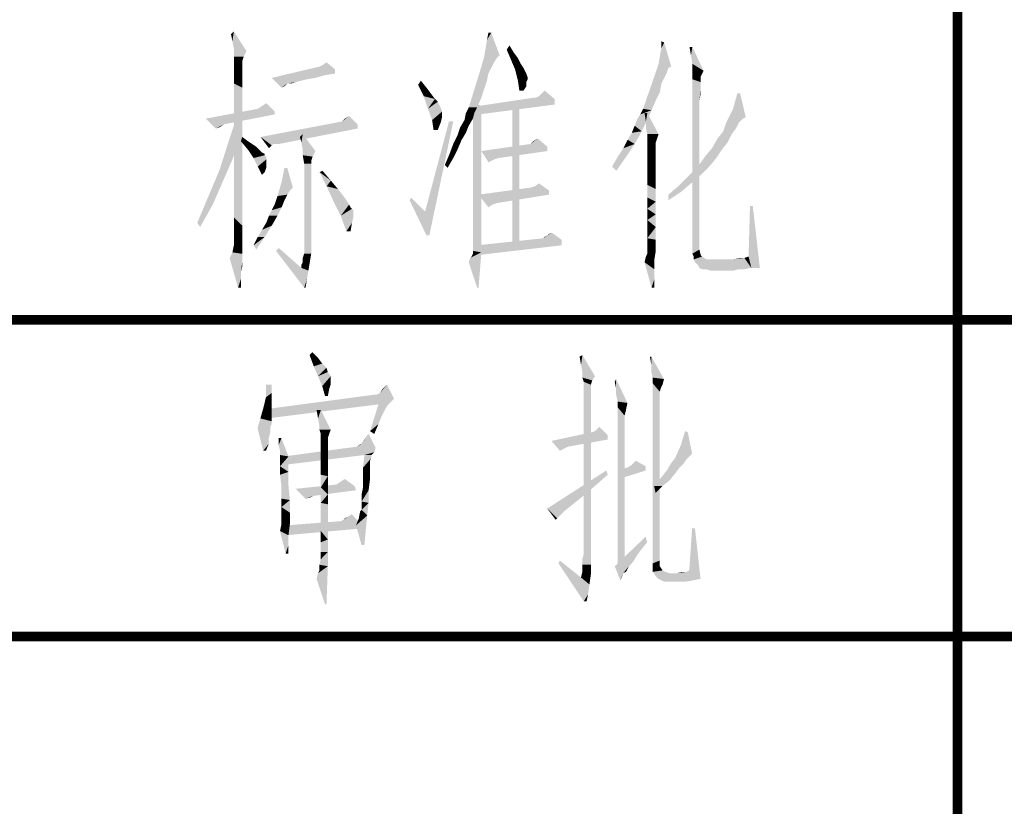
# Model space of a CAD drawing. Header units: millimetres. Extents: x 0 to 840, y 0 to 594.
# Tile 16 of 24: x 530 to 561, y 25 to 49. Entities that reach past the tile are written whole.
import ezdxf

# ---------------------------------------------------------------- set-up
doc = ezdxf.new("R2010")
doc.units = ezdxf.units.MM
doc.header["$LTSCALE"] = 46.2
doc.layers.get('0').update_dxf_attribs({"linetype": 'CONTINUOUS'})
doc.layers.add('C172主面板_DXF_FORMAT', color=7, linetype='CONTINUOUS')

msp = doc.modelspace()

# ---------------------------------------------------------------- linework, layer by layer
at = {"color": 1, "linetype": 'CONTINUOUS'}
for points in [[(537.086, 48.8), (537.041, 49.022), (537.13, 49.111)], [(537.13, 48.578), (537.086, 48.8), (537.13, 49.111)], [(537.13, 48.578), (537.13, 49.111), (537.53, 48.489)], [(545.086, 48.578), (545.13, 48.844), (545.264, 49.067)], [(545.086, 48.578), (545.264, 49.067), (545.53, 48.356)], [(545.264, 49.067), (545.13, 48.844), (545.175, 49.067)], [(537.53, 48.489), (537.13, 48.4), (537.13, 48.578)], [(545.53, 48.356), (545.041, 48.311), (545.086, 48.578)], [(545.753, 48.533), (545.841, 48.667), (545.975, 48.444)], [(550.553, 48.089), (550.597, 48.356), (550.73, 48.756)], [(550.553, 48.089), (550.73, 48.756), (550.953, 48)], [(550.597, 48.356), (550.641, 48.578), (550.73, 48.756)], [(550.73, 48.756), (550.641, 48.578), (550.641, 48.8)], [(551.619, 48.622), (551.575, 48.356), (551.53, 48.622)], [(551.619, 48.089), (551.575, 48.356), (551.619, 48.622)], [(551.619, 48.089), (551.619, 48.622), (551.975, 47.867)], [(537.13, 48.311), (537.13, 48.4), (537.53, 48.489)], [(537.13, 48.311), (537.53, 48.489), (537.441, 48.311)], [(537.441, 48.311), (537.13, 48.222), (537.13, 48.311)], [(537.13, 48.222), (537.441, 48.311), (537.397, 48.178)], [(545.441, 48.267), (544.953, 48), (545.041, 48.311)], [(545.441, 48.267), (545.353, 48.133), (544.953, 48)], [(545.041, 48.311), (545.53, 48.356), (545.441, 48.267)], [(545.975, 48.444), (545.886, 48.222), (545.753, 48.533)], [(545.975, 48.444), (546.108, 48.267), (545.886, 48.222)], [(545.886, 48.222), (546.108, 48.267), (546.197, 48.089)], [(537.397, 48.178), (537.13, 48.044), (537.13, 48.222)], [(537.397, 48.178), (537.397, 48.089), (537.13, 48.044)], [(537.13, 48.044), (537.397, 48.089), (537.397, 47.911)], [(537.397, 47.911), (537.13, 47.778), (537.13, 48.044)], [(540.33, 47.911), (538.33, 47.644), (539.841, 48)], [(540.33, 47.911), (539.841, 48), (539.93, 48.044)], [(539.93, 48.044), (540.064, 48.133), (540.33, 47.911)], [(545.264, 47.956), (544.597, 46.844), (544.953, 48)], [(545.264, 47.956), (545.175, 47.778), (544.597, 46.844)], [(544.953, 48), (545.353, 48.133), (545.264, 47.956)], [(546.197, 48.089), (546.019, 47.911), (545.886, 48.222)], [(546.197, 48.089), (546.286, 47.956), (546.019, 47.911)], [(546.019, 47.911), (546.286, 47.956), (546.375, 47.778)], [(550.953, 48), (550.464, 47.822), (550.553, 48.089)], [(550.953, 48), (550.864, 47.956), (550.464, 47.822)], [(550.464, 47.822), (550.864, 47.956), (550.819, 47.822)], [(551.975, 47.867), (551.619, 47.822), (551.619, 48.089)], [(537.13, 47.778), (537.397, 47.911), (537.397, 47.689)], [(537.397, 47.689), (537.13, 47.467), (537.13, 47.778)], [(537.13, 47.467), (537.397, 47.689), (537.397, 47.333)], [(540.33, 47.911), (540.33, 47.778), (538.33, 47.644)], [(540.33, 47.778), (540.019, 47.733), (538.33, 47.644)], [(538.33, 47.644), (540.019, 47.733), (539.708, 47.644)], [(538.33, 47.644), (539.708, 47.644), (539.441, 47.6)], [(538.33, 47.644), (539.441, 47.6), (538.819, 47.467)], [(538.819, 47.467), (538.641, 47.333), (538.33, 47.644)], [(545.175, 47.778), (545.13, 47.556), (544.597, 46.844)], [(546.375, 47.778), (546.108, 47.556), (546.019, 47.911)], [(546.375, 47.778), (546.419, 47.644), (546.108, 47.556)], [(546.419, 47.644), (546.419, 47.6), (546.108, 47.556)], [(550.819, 47.822), (550.73, 47.644), (550.064, 46.667)], [(550.819, 47.822), (550.064, 46.667), (550.464, 47.822)], [(550.73, 47.644), (550.641, 47.467), (550.064, 46.667)], [(551.619, 47.822), (551.975, 47.867), (551.886, 47.689)], [(551.886, 47.689), (551.619, 47.6), (551.619, 47.822)], [(551.619, 47.6), (551.886, 47.689), (551.886, 47.511)], [(537.397, 47.333), (537.13, 47.022), (537.13, 47.467)], [(537.13, 47.022), (537.397, 47.333), (537.397, 46.933)], [(538.819, 47.467), (538.775, 47.422), (538.641, 47.333)], [(538.775, 47.422), (538.73, 47.378), (538.641, 47.333)], [(539.441, 47.6), (539.264, 47.556), (538.819, 47.467)], [(539.264, 47.556), (539.086, 47.511), (538.819, 47.467)], [(538.864, 47.467), (538.819, 47.467), (539.086, 47.511)], [(538.908, 47.467), (538.864, 47.467), (539.086, 47.511)], [(538.908, 47.467), (539.086, 47.511), (538.953, 47.467)], [(542.953, 47.422), (543.041, 47.556), (543.219, 47.333)], [(543.219, 47.333), (543.13, 47.067), (542.953, 47.422)], [(543.219, 47.333), (543.353, 47.156), (543.13, 47.067)], [(545.13, 47.556), (545.041, 47.289), (544.597, 46.844)], [(546.108, 47.556), (546.419, 47.6), (546.375, 47.511)], [(546.375, 47.511), (546.153, 47.244), (546.108, 47.556)], [(546.375, 47.511), (546.375, 47.378), (546.153, 47.244)], [(546.153, 47.244), (546.375, 47.378), (546.286, 47.244)], [(550.641, 47.467), (550.597, 47.2), (550.064, 46.667)], [(551.619, 47.6), (551.886, 47.511), (551.841, 46.933)], [(551.841, 46.933), (551.619, 42.089), (551.619, 47.6)], [(551.886, 47.511), (551.886, 47.467), (551.841, 46.933)], [(551.886, 47.467), (551.886, 47.422), (551.841, 46.933)], [(551.886, 47.422), (551.886, 47.289), (551.841, 46.933)], [(537.397, 46.933), (537.13, 46.533), (537.13, 47.022)], [(543.13, 47.067), (543.353, 47.156), (543.486, 46.978)], [(543.486, 46.978), (543.264, 46.667), (543.13, 47.067)], [(544.553, 46.711), (544.597, 46.844), (544.953, 47.022)], [(544.553, 46.711), (544.953, 47.022), (544.819, 46.711)], [(545.041, 47.289), (544.953, 47.022), (544.597, 46.844)], [(546.686, 47.022), (547.264, 46.978), (544.864, 46.756)], [(546.686, 47.022), (544.864, 46.756), (546.641, 47.022)], [(547.264, 46.978), (546.686, 47.022), (546.775, 47.067)], [(547.264, 46.978), (546.775, 47.067), (546.864, 47.156)], [(546.864, 47.156), (546.953, 47.244), (547.264, 46.978)], [(550.597, 47.2), (550.464, 46.933), (550.064, 46.667)], [(551.886, 47.289), (551.886, 47.156), (551.841, 46.933)], [(553.13, 47.156), (552.908, 46.667), (553.041, 47.156)], [(552.908, 46.667), (553.13, 47.156), (553.308, 46.4)], [(537.13, 46.533), (537.397, 46.933), (537.397, 46.4)], [(538.419, 46.578), (537.886, 46.667), (538.019, 46.756)], [(538.019, 46.756), (538.153, 46.844), (538.419, 46.578)], [(543.486, 46.978), (543.575, 46.889), (543.264, 46.667)], [(543.575, 46.889), (543.664, 46.711), (543.264, 46.667)], [(543.264, 46.667), (543.664, 46.711), (543.708, 46.578)], [(544.819, 46.711), (544.464, 46.533), (544.553, 46.711)], [(544.464, 46.533), (544.819, 46.711), (544.73, 46.533)], [(544.953, 46.756), (544.686, 46.311), (544.686, 46.889)], [(544.686, 45.822), (544.686, 46.311), (544.953, 46.756)], [(544.686, 45.333), (544.686, 45.822), (544.953, 46.756)], [(544.686, 44.889), (544.686, 45.333), (544.953, 46.756)], [(544.686, 44.444), (544.686, 44.889), (544.953, 46.756)], [(544.686, 44.089), (544.686, 44.444), (544.953, 46.756)], [(544.686, 43.733), (544.686, 44.089), (544.953, 46.756)], [(544.686, 43.422), (544.686, 43.733), (544.953, 46.756)], [(544.686, 43.156), (544.686, 43.422), (544.953, 46.756)], [(544.686, 42.889), (544.686, 43.156), (544.953, 46.756)], [(544.686, 42.711), (544.686, 42.889), (544.953, 46.756)], [(544.686, 42.533), (544.686, 42.711), (544.953, 46.756)], [(544.686, 42.4), (544.686, 42.533), (544.953, 46.756)], [(544.686, 42.267), (544.686, 42.4), (544.953, 46.756)], [(544.686, 42.222), (544.686, 42.267), (544.953, 46.756)], [(544.686, 42.178), (544.686, 42.222), (544.953, 46.756)], [(544.686, 42.178), (544.953, 46.756), (544.953, 42.133)], [(547.264, 46.978), (547.264, 46.8), (544.864, 46.756)], [(544.864, 46.756), (547.264, 46.8), (544.864, 46.489)], [(546.153, 46.756), (545.93, 42.356), (545.93, 46.756)], [(545.93, 42.356), (546.153, 46.756), (546.153, 42.356)], [(550.064, 46.667), (550.464, 46.933), (550.33, 46.622)], [(551.841, 46.933), (551.841, 46.711), (551.619, 42.089)], [(551.841, 46.711), (551.841, 46.444), (551.619, 42.089)], [(538.419, 46.578), (536.241, 46.356), (537.886, 46.667)], [(538.419, 46.578), (538.419, 46.489), (536.241, 46.356)], [(536.241, 46.356), (538.419, 46.489), (536.819, 46.178)], [(537.308, 45.689), (536.953, 45.6), (537.219, 46.4)], [(537.397, 46.4), (537.13, 46), (537.13, 46.533)], [(537.13, 46), (537.397, 46.4), (537.397, 45.822)], [(540.553, 46.267), (540.641, 46.356), (540.775, 46.444)], [(540.553, 46.267), (540.775, 46.444), (541.041, 46.178)], [(543.708, 46.578), (543.397, 46.311), (543.264, 46.667)], [(543.708, 46.578), (543.708, 46.489), (543.397, 46.311)], [(543.708, 46.489), (543.708, 46.4), (543.397, 46.311)], [(543.397, 46.311), (543.708, 46.4), (543.664, 46.222)], [(544.73, 46.533), (544.686, 46.356), (544.419, 46.311)], [(544.73, 46.533), (544.419, 46.311), (544.464, 46.533)], [(549.886, 46.356), (549.975, 46.489), (550.33, 46.622)], [(549.886, 46.356), (550.33, 46.622), (550.197, 46.311)], [(550.33, 46.622), (549.975, 46.489), (550.064, 46.667)], [(550.197, 46.533), (550.153, 46.267), (550.108, 46.533)], [(550.153, 46.044), (550.153, 46.267), (550.197, 46.533)], [(550.197, 45.867), (550.153, 46.044), (550.197, 46.533)], [(550.197, 45.867), (550.197, 46.533), (550.553, 45.867)], [(551.841, 46.444), (551.841, 46.133), (551.619, 42.089)], [(553.308, 46.4), (552.686, 46.222), (552.908, 46.667)], [(553.308, 46.4), (553.219, 46.356), (552.686, 46.222)], [(536.819, 46.178), (536.553, 46.044), (536.241, 46.356)], [(536.819, 46.178), (536.686, 46.089), (536.553, 46.044)], [(541.041, 46.178), (537.975, 45.778), (540.553, 46.267)], [(541.041, 46.178), (541.041, 46.044), (537.975, 45.778)], [(544.064, 46.267), (543.175, 43.422), (543.93, 46.267)], [(543.219, 42.667), (543.175, 43.422), (544.064, 46.267)], [(543.219, 42.667), (544.064, 46.267), (543.308, 42.667)], [(543.664, 46.222), (543.441, 46), (543.397, 46.311)], [(543.441, 46), (543.664, 46.222), (543.575, 46)], [(544.464, 45.911), (544.197, 45.822), (544.286, 46.089)], [(544.553, 46.133), (544.286, 46.089), (544.419, 46.311)], [(544.286, 46.089), (544.553, 46.133), (544.464, 45.911)], [(544.419, 46.311), (544.686, 46.356), (544.553, 46.133)], [(550.019, 45.956), (549.708, 45.911), (549.797, 46.133)], [(550.197, 46.311), (549.797, 46.133), (549.886, 46.356)], [(549.797, 46.133), (550.197, 46.311), (550.019, 45.956)], [(551.841, 46.133), (551.841, 45.778), (551.619, 42.089)], [(553.086, 46.222), (552.997, 46.044), (552.597, 45.956)], [(553.086, 46.222), (552.597, 45.956), (552.686, 46.222)], [(552.686, 46.222), (553.219, 46.356), (553.086, 46.222)], [(537.397, 45.822), (537.13, 45.333), (537.13, 46)], [(537.13, 45.333), (537.397, 45.822), (537.397, 45.156)], [(537.353, 45.644), (537.397, 45.778), (537.575, 45.644)], [(538.375, 45.556), (537.975, 45.778), (541.041, 46.044)], [(537.975, 45.778), (538.375, 45.556), (538.33, 45.511)], [(538.33, 45.511), (538.241, 45.422), (537.975, 45.778)], [(538.464, 45.556), (538.375, 45.556), (541.041, 46.044)], [(538.464, 45.556), (541.041, 46.044), (538.553, 45.556)], [(539.264, 45.6), (539.219, 45.778), (539.308, 45.867)], [(539.308, 45.378), (539.264, 45.6), (539.308, 45.867)], [(539.308, 45.378), (539.308, 45.867), (539.708, 45.333)], [(544.33, 45.689), (544.064, 45.556), (544.197, 45.822)], [(544.197, 45.822), (544.464, 45.911), (544.33, 45.689)], [(549.575, 45.689), (549.708, 45.911), (550.019, 45.956)], [(549.575, 45.689), (550.019, 45.956), (549.797, 45.556)], [(550.553, 45.867), (550.197, 45.778), (550.197, 45.867)], [(550.197, 45.778), (550.553, 45.867), (550.508, 45.733)], [(550.508, 45.733), (550.197, 45.689), (550.197, 45.778)], [(551.841, 45.778), (551.841, 45.378), (551.619, 42.089)], [(552.864, 45.867), (552.419, 45.733), (552.597, 45.956)], [(552.419, 45.733), (552.864, 45.867), (552.73, 45.6)], [(552.597, 45.956), (552.997, 46.044), (552.864, 45.867)], [(537.086, 45.067), (536.686, 44.756), (536.953, 45.6)], [(536.953, 45.6), (537.308, 45.689), (537.086, 45.067)], [(537.575, 45.644), (537.575, 45.378), (537.353, 45.644)], [(537.575, 45.644), (537.708, 45.556), (537.575, 45.378)], [(537.708, 45.556), (537.841, 45.467), (537.575, 45.378)], [(537.575, 45.378), (537.841, 45.467), (537.93, 45.378)], [(544.197, 45.378), (543.93, 45.2), (544.064, 45.556)], [(544.064, 45.556), (544.33, 45.689), (544.197, 45.378)], [(547.041, 45.467), (544.953, 45.333), (546.508, 45.556)], [(544.953, 45.333), (547.041, 45.467), (547.041, 45.333)], [(546.508, 45.556), (546.597, 45.644), (546.73, 45.733)], [(546.508, 45.556), (546.73, 45.733), (547.041, 45.467)], [(549.264, 45.156), (549.441, 45.422), (549.797, 45.556)], [(549.264, 45.156), (549.797, 45.556), (549.53, 45.156)], [(549.797, 45.556), (549.441, 45.422), (549.575, 45.689)], [(550.197, 45.689), (550.508, 45.733), (550.464, 45.6)], [(550.464, 45.6), (550.197, 45.556), (550.197, 45.689)], [(550.197, 45.556), (550.464, 45.6), (550.464, 45.556)], [(550.464, 45.556), (550.197, 45.422), (550.197, 45.556)], [(550.197, 45.422), (550.464, 45.556), (550.464, 45.422)], [(552.73, 45.6), (552.241, 45.422), (552.419, 45.733)], [(552.241, 45.422), (552.73, 45.6), (552.553, 45.378)], [(537.397, 45.156), (537.13, 44.711), (537.13, 45.333)], [(537.13, 44.711), (537.397, 45.156), (537.397, 44.489)], [(537.93, 45.378), (537.753, 45.111), (537.575, 45.378)], [(537.93, 45.378), (538.019, 45.289), (537.753, 45.111)], [(538.019, 45.289), (538.108, 45.244), (537.753, 45.111)], [(538.108, 45.244), (538.108, 45.2), (537.753, 45.111)], [(538.108, 45.2), (538.153, 45.156), (537.753, 45.111)], [(537.753, 45.111), (538.153, 45.156), (538.153, 45.067)], [(539.708, 45.333), (539.308, 45.2), (539.308, 45.378)], [(539.308, 45.2), (539.708, 45.333), (539.619, 45.156)], [(539.619, 45.156), (539.353, 44.933), (539.308, 45.2)], [(539.619, 45.156), (539.575, 45.022), (539.353, 44.933)], [(544.064, 45.111), (543.797, 44.889), (543.93, 45.2)], [(543.93, 45.2), (544.197, 45.378), (544.064, 45.111)], [(544.953, 45.333), (547.041, 45.333), (545.486, 45.111)], [(544.953, 45.333), (545.486, 45.111), (545.353, 45.067)], [(545.353, 45.067), (545.175, 44.978), (544.953, 45.333)], [(549.53, 45.156), (549.086, 44.844), (549.264, 45.156)], [(549.086, 44.844), (549.53, 45.156), (549.219, 44.711)], [(550.464, 45.422), (550.464, 45.289), (550.197, 45.2)], [(550.464, 45.422), (550.197, 45.2), (550.197, 45.422)], [(550.197, 45.2), (550.464, 45.289), (550.464, 45.067)], [(550.464, 45.067), (550.197, 44.933), (550.197, 45.2)], [(551.841, 45.378), (551.841, 44.933), (551.619, 42.089)], [(552.375, 45.111), (551.797, 44.844), (552.019, 45.156)], [(552.553, 45.378), (552.019, 45.156), (552.241, 45.422)], [(552.019, 45.156), (552.553, 45.378), (552.375, 45.111)], [(536.686, 44.756), (537.086, 45.067), (536.775, 44.356)], [(538.153, 45.067), (537.886, 44.844), (537.753, 45.111)], [(538.153, 45.067), (538.153, 44.978), (537.886, 44.844)], [(537.886, 44.844), (538.153, 44.978), (538.153, 44.8)], [(538.153, 44.8), (538.019, 44.578), (537.886, 44.844)], [(539.353, 44.933), (539.575, 45.022), (539.575, 44.933)], [(539.575, 44.933), (539.575, 44.756), (539.353, 42.089)], [(539.575, 44.933), (539.353, 42.089), (539.353, 44.933)], [(543.797, 44.889), (544.064, 45.111), (543.886, 44.8)], [(550.197, 44.933), (550.464, 45.067), (550.464, 44.8)], [(550.464, 44.8), (550.197, 44.622), (550.197, 44.933)], [(552.153, 44.844), (551.886, 44.578), (551.486, 44.533)], [(552.153, 44.844), (551.486, 44.533), (551.797, 44.844)], [(551.841, 44.933), (551.841, 44.489), (551.619, 42.089)], [(551.797, 44.844), (552.375, 45.111), (552.153, 44.844)], [(536.775, 44.356), (536.33, 43.911), (536.686, 44.756)], [(537.397, 44.489), (537.13, 44.133), (537.13, 44.711)], [(538.153, 44.8), (538.108, 44.667), (538.019, 44.578)], [(538.819, 44.8), (538.641, 44.356), (538.73, 44.8)], [(538.641, 44.356), (538.819, 44.8), (538.997, 44.178)], [(539.575, 44.756), (539.575, 44.533), (539.353, 42.089)], [(539.575, 44.533), (539.575, 44.222), (539.353, 42.089)], [(539.841, 44.667), (539.93, 44.711), (540.197, 44.4)], [(540.197, 44.4), (540.064, 44.222), (539.841, 44.667)], [(550.197, 44.622), (550.464, 44.8), (550.464, 44.489)], [(550.464, 44.489), (550.197, 44.267), (550.197, 44.622)], [(551.575, 44.311), (551.175, 44.222), (551.486, 44.533)], [(551.486, 44.533), (551.886, 44.578), (551.575, 44.311)], [(536.33, 43.911), (536.775, 44.356), (536.464, 43.644)], [(537.13, 44.133), (537.397, 44.489), (537.397, 43.911)], [(538.997, 44.178), (538.508, 43.911), (538.641, 44.356)], [(539.575, 44.222), (539.575, 43.822), (539.353, 42.089)], [(540.064, 44.222), (540.197, 44.4), (540.419, 44.133)], [(540.419, 44.133), (540.286, 43.733), (540.064, 44.222)], [(547.086, 44.089), (546.508, 44.178), (546.641, 44.222)], [(546.641, 44.222), (546.775, 44.311), (547.086, 44.089)], [(550.197, 44.267), (550.464, 44.489), (550.464, 44.133)], [(550.464, 44.133), (550.197, 43.867), (550.197, 44.267)], [(551.264, 44.044), (550.864, 43.956), (551.175, 44.222)], [(551.175, 44.222), (551.575, 44.311), (551.264, 44.044)], [(551.841, 44.489), (551.841, 43.956), (551.619, 42.089)], [(536.464, 43.644), (535.975, 43.067), (536.33, 43.911)], [(537.397, 43.911), (537.13, 43.644), (537.13, 44.133)], [(537.13, 43.644), (537.397, 43.911), (537.397, 43.378)], [(538.464, 43.778), (538.508, 43.911), (538.819, 43.956)], [(538.464, 43.778), (538.819, 43.956), (538.73, 43.778)], [(538.997, 44.178), (538.908, 44.089), (538.508, 43.911)], [(538.908, 44.089), (538.819, 43.956), (538.508, 43.911)], [(540.419, 44.133), (540.597, 43.911), (540.286, 43.733)], [(540.597, 43.911), (540.686, 43.778), (540.286, 43.733)], [(547.086, 44.089), (544.864, 43.956), (546.508, 44.178)], [(544.864, 43.956), (547.086, 44.089), (547.086, 43.956)], [(544.864, 43.956), (547.086, 43.956), (545.441, 43.689)], [(544.864, 43.956), (545.441, 43.689), (545.308, 43.644)], [(545.308, 43.644), (545.175, 43.556), (544.864, 43.956)], [(550.197, 43.867), (550.464, 44.133), (550.464, 43.733)], [(550.864, 43.956), (551.264, 44.044), (550.864, 43.778)], [(551.841, 43.956), (551.841, 43.422), (551.619, 42.089)], [(535.975, 43.067), (536.464, 43.644), (536.064, 42.933)], [(537.397, 43.378), (537.13, 43.244), (537.13, 43.644)], [(538.641, 43.556), (538.33, 43.467), (538.419, 43.644)], [(538.73, 43.778), (538.419, 43.644), (538.464, 43.778)], [(538.419, 43.644), (538.73, 43.778), (538.641, 43.556)], [(539.575, 43.822), (539.575, 43.333), (539.353, 42.089)], [(540.286, 43.733), (540.686, 43.778), (540.775, 43.644)], [(540.775, 43.644), (540.508, 43.289), (540.286, 43.733)], [(540.775, 43.644), (540.819, 43.556), (540.508, 43.289)], [(542.686, 43.778), (542.73, 43.867), (543.175, 43.422)], [(543.175, 43.422), (543.219, 42.667), (542.686, 43.778)], [(550.464, 43.733), (550.197, 43.511), (550.197, 43.867)], [(550.197, 43.511), (550.464, 43.733), (550.464, 43.333)], [(553.53, 43.6), (553.397, 42), (553.441, 43.6)], [(553.486, 41.644), (553.397, 42), (553.53, 43.6)], [(553.486, 41.644), (553.53, 43.6), (553.753, 41.644)], [(537.13, 43.244), (537.397, 43.378), (537.397, 42.978)], [(538.508, 43.289), (538.153, 43.067), (538.241, 43.289)], [(538.153, 43.067), (538.508, 43.289), (538.33, 42.978)], [(538.241, 43.289), (538.33, 43.467), (538.641, 43.556)], [(538.241, 43.289), (538.641, 43.556), (538.508, 43.289)], [(539.575, 43.333), (539.575, 42.756), (539.353, 42.089)], [(540.819, 43.556), (540.864, 43.511), (540.508, 43.289)], [(540.864, 43.511), (540.908, 43.467), (540.508, 43.289)], [(540.908, 43.467), (540.908, 43.378), (540.508, 43.289)], [(540.508, 43.289), (540.908, 43.378), (540.908, 43.244)], [(540.908, 43.244), (540.686, 42.8), (540.508, 43.289)], [(550.464, 43.333), (550.197, 43.156), (550.197, 43.511)], [(550.197, 43.156), (550.464, 43.333), (550.464, 42.933)], [(551.841, 43.422), (551.841, 42.844), (551.619, 42.089)], [(537.397, 42.978), (537.13, 42.889), (537.13, 43.244)], [(537.13, 42.889), (537.397, 42.978), (537.397, 42.667)], [(537.886, 42.622), (538.019, 42.844), (538.33, 42.978)], [(537.886, 42.622), (538.33, 42.978), (538.108, 42.622)], [(538.33, 42.978), (538.019, 42.844), (538.153, 43.067)], [(540.908, 43.244), (540.864, 43.067), (540.686, 42.8)], [(540.686, 42.8), (540.864, 43.067), (540.819, 42.8)], [(550.464, 42.933), (550.197, 42.844), (550.197, 43.156)], [(537.397, 42.667), (537.13, 42.622), (537.13, 42.889)], [(537.13, 42.489), (537.13, 42.622), (537.397, 42.667)], [(537.13, 42.489), (537.397, 42.667), (537.397, 42.4)], [(539.353, 42.089), (539.575, 42.756), (539.575, 42.089)], [(546.908, 42.578), (547.041, 42.667), (547.175, 42.756)], [(546.908, 42.578), (547.175, 42.756), (547.486, 42.533)], [(546.908, 42.578), (546.953, 42.622), (547.041, 42.667)], [(547.041, 42.667), (547.086, 42.711), (547.175, 42.756)], [(550.197, 42.578), (550.197, 42.844), (550.464, 42.933)], [(550.197, 42.578), (550.464, 42.933), (550.464, 42.533)], [(551.841, 42.844), (551.841, 42.222), (551.619, 42.089)], [(537.397, 42.222), (537.086, 42.133), (537.13, 42.356)], [(537.397, 42.4), (537.13, 42.356), (537.13, 42.489)], [(537.13, 42.356), (537.397, 42.4), (537.397, 42.222)], [(538.108, 42.622), (537.753, 42.356), (537.886, 42.622)], [(537.753, 42.356), (538.108, 42.622), (537.841, 42.222)], [(547.486, 42.533), (544.819, 42.356), (546.908, 42.578)], [(544.819, 42.356), (547.486, 42.533), (547.486, 42.356)], [(547.486, 42.356), (544.819, 42.044), (544.819, 42.356)], [(550.464, 42.533), (550.197, 42.4), (550.197, 42.578)], [(550.197, 42.222), (550.197, 42.4), (550.464, 42.533)], [(550.197, 42.222), (550.464, 42.533), (550.464, 42.178)], [(537.397, 42.089), (536.997, 41.956), (537.086, 42.133)], [(537.397, 42.089), (537.397, 42.044), (536.997, 41.956)], [(536.997, 41.956), (537.397, 42.044), (537.397, 41.956)], [(537.397, 42.222), (537.397, 42.178), (537.086, 42.133)], [(537.086, 42.133), (537.397, 42.178), (537.397, 42.089)], [(538.464, 42.178), (538.553, 42.267), (539.264, 41.644)], [(539.264, 41.644), (539.353, 41.022), (538.464, 42.178)], [(539.575, 42.089), (539.308, 41.956), (539.353, 42.089)], [(539.308, 41.822), (539.308, 41.956), (539.575, 42.089)], [(539.308, 41.822), (539.575, 42.089), (539.53, 41.822)], [(544.553, 41.822), (544.597, 41.956), (544.953, 42.133)], [(544.819, 41.022), (544.553, 41.822), (544.953, 42.133)], [(544.597, 41.956), (544.641, 42), (544.953, 42.133)], [(544.641, 42), (544.686, 42.089), (544.953, 42.133)], [(544.953, 42.133), (544.686, 42.089), (544.686, 42.178)], [(544.819, 41.022), (544.953, 42.133), (544.864, 41.022)], [(550.153, 42), (550.197, 42.089), (550.464, 42.178)], [(550.153, 42), (550.464, 42.178), (550.419, 41.911)], [(550.464, 42.178), (550.197, 42.133), (550.197, 42.222)], [(550.197, 42.089), (550.197, 42.133), (550.464, 42.178)], [(551.619, 42.089), (551.841, 42.222), (551.886, 42.044)], [(551.886, 42.044), (551.664, 42), (551.619, 42.089)], [(551.664, 42), (551.886, 42.044), (551.93, 42)], [(537.397, 41.956), (537.264, 41.022), (536.997, 41.956)], [(537.397, 41.956), (537.397, 41.822), (537.264, 41.022)], [(537.397, 41.822), (537.353, 41.511), (537.264, 41.022)], [(537.397, 41.822), (537.397, 41.689), (537.353, 41.511)], [(539.53, 41.822), (539.264, 41.733), (539.308, 41.822)], [(539.264, 41.644), (539.264, 41.733), (539.53, 41.822)], [(539.264, 41.644), (539.53, 41.822), (539.486, 41.556)], [(550.419, 41.911), (550.108, 41.822), (550.153, 42)], [(550.108, 41.822), (550.419, 41.911), (550.419, 41.6)], [(550.419, 41.6), (550.33, 41.022), (550.108, 41.822)], [(551.93, 42), (551.664, 41.911), (551.664, 42)], [(551.664, 41.911), (551.93, 42), (552.064, 41.911)], [(552.064, 41.911), (551.708, 41.822), (551.664, 41.911)], [(552.686, 41.911), (552.908, 41.911), (551.708, 41.822)], [(552.197, 41.911), (552.686, 41.911), (551.708, 41.822)], [(552.064, 41.911), (552.197, 41.911), (551.708, 41.822)], [(551.797, 41.733), (551.708, 41.822), (552.908, 41.911)], [(551.797, 41.733), (552.908, 41.911), (553.264, 41.956)], [(551.841, 41.644), (551.797, 41.733), (553.264, 41.956)], [(553.486, 41.644), (551.841, 41.644), (553.264, 41.956)], [(553.264, 41.956), (552.908, 41.911), (553.13, 41.956)], [(553.486, 41.644), (553.264, 41.956), (553.397, 42)], [(537.353, 41.511), (537.353, 41.289), (537.264, 41.022)], [(539.264, 41.644), (539.486, 41.556), (539.353, 41.022)], [(539.486, 41.556), (539.441, 41.289), (539.353, 41.022)], [(550.419, 41.6), (550.419, 41.289), (550.33, 41.022)], [(553.486, 41.644), (551.93, 41.6), (551.841, 41.644)], [(552.064, 41.6), (551.93, 41.6), (553.486, 41.644)], [(553.086, 41.6), (552.064, 41.6), (553.486, 41.644)], [(553.086, 41.6), (552.197, 41.556), (552.064, 41.6)], [(552.197, 41.556), (553.086, 41.6), (552.908, 41.556)], [(553.086, 41.6), (553.486, 41.644), (553.264, 41.6)], [(537.264, 41.022), (537.353, 41.289), (537.353, 41.022)], [(539.353, 41.022), (539.441, 41.289), (539.397, 41.022)], [(550.33, 41.022), (550.419, 41.289), (550.419, 41.022)], [(539.523, 38.889), (539.612, 38.978), (539.79, 38.8)], [(539.79, 38.8), (539.657, 38.533), (539.523, 38.889)], [(539.79, 38.8), (539.923, 38.622), (539.657, 38.533)], [(539.657, 38.533), (539.923, 38.622), (540.057, 38.489)], [(548.101, 38.578), (548.057, 38.844), (548.145, 38.889)], [(548.145, 38.356), (548.101, 38.578), (548.145, 38.889)], [(548.145, 38.356), (548.145, 38.889), (548.545, 38.222)], [(550.323, 38.844), (550.323, 38.578), (550.279, 38.844)], [(550.368, 38.178), (550.323, 38.578), (550.323, 38.844)], [(550.368, 38.178), (550.323, 38.844), (550.723, 38.133)], [(540.057, 38.489), (539.79, 38.222), (539.657, 38.533)], [(540.057, 38.489), (540.101, 38.356), (539.79, 38.222)], [(539.79, 38.222), (540.101, 38.356), (540.19, 38.222)], [(548.545, 38.222), (548.145, 38.178), (548.145, 38.356)], [(550.368, 38.178), (550.323, 38.356), (550.323, 38.578)], [(540.19, 38.222), (539.923, 37.911), (539.79, 38.222)], [(540.19, 38.222), (540.19, 38.133), (539.923, 37.911)], [(540.19, 38.133), (540.19, 38.089), (539.923, 37.911)], [(540.19, 38.089), (540.19, 37.956), (539.923, 37.911)], [(548.145, 38.178), (548.545, 38.222), (548.457, 38.089)], [(548.457, 38.089), (548.19, 38.044), (548.145, 38.178)], [(548.19, 38.044), (548.457, 38.089), (548.412, 37.956)], [(548.412, 37.956), (548.19, 32.622), (548.19, 38.044)], [(549.212, 37.822), (549.168, 38.044), (549.212, 38.133)], [(549.257, 37.422), (549.212, 37.822), (549.212, 38.133)], [(549.257, 37.422), (549.212, 38.133), (549.568, 37.378)], [(550.723, 38.133), (550.368, 38), (550.368, 38.178)], [(550.368, 38), (550.723, 38.133), (550.679, 37.956)], [(550.368, 38), (550.679, 37.956), (550.634, 37.867)], [(550.368, 38), (550.634, 37.867), (550.59, 37.733)], [(550.59, 37.733), (550.368, 32.311), (550.368, 38)], [(538.323, 37.956), (538.323, 37.689), (538.145, 37.556)], [(538.323, 37.956), (538.145, 37.556), (538.145, 37.956)], [(538.145, 37.556), (538.323, 37.689), (538.323, 37.467)], [(539.923, 37.911), (540.19, 37.956), (540.145, 37.822)], [(540.145, 37.822), (540.012, 37.6), (539.923, 37.911)], [(540.012, 37.6), (540.145, 37.822), (540.101, 37.6)], [(542.19, 37.511), (541.657, 37.644), (541.745, 37.689)], [(541.745, 37.689), (541.834, 37.822), (541.968, 37.956)], [(541.745, 37.689), (541.968, 37.956), (542.19, 37.511)], [(548.412, 37.956), (548.412, 37.867), (548.19, 32.622)], [(548.412, 37.867), (548.412, 37.822), (548.19, 32.622)], [(548.412, 37.822), (548.412, 37.778), (548.19, 32.622)], [(548.412, 37.778), (548.412, 37.689), (548.19, 32.622)], [(548.412, 37.689), (548.412, 37.556), (548.19, 32.622)], [(549.257, 37.422), (549.212, 37.644), (549.212, 37.822)], [(550.59, 37.733), (550.59, 37.644), (550.368, 32.311)], [(538.323, 37.467), (538.057, 37.2), (538.145, 37.556)], [(538.323, 37.467), (538.323, 37.289), (538.057, 37.2)], [(541.657, 37.644), (542.19, 37.511), (538.279, 37.2)], [(541.657, 37.644), (538.279, 37.2), (541.612, 37.644)], [(542.19, 37.511), (541.701, 37.333), (538.279, 37.2)], [(541.701, 37.333), (542.19, 37.511), (542.012, 37.333)], [(548.412, 37.556), (548.412, 37.422), (548.19, 32.622)], [(548.412, 37.422), (548.412, 37.2), (548.19, 32.622)], [(549.568, 37.378), (549.257, 37.244), (549.257, 37.422)], [(549.257, 37.244), (549.568, 37.378), (549.523, 37.156)], [(550.59, 37.644), (550.59, 37.6), (550.368, 32.311)], [(550.59, 37.6), (550.59, 37.556), (550.368, 32.311)], [(550.59, 37.556), (550.59, 37.422), (550.368, 32.311)], [(550.59, 37.422), (550.59, 37.289), (550.368, 32.311)], [(538.323, 37.111), (537.968, 36.889), (538.057, 37.2)], [(538.323, 37.111), (538.323, 36.933), (537.968, 36.889)], [(538.057, 37.2), (538.323, 37.289), (538.323, 37.111)], [(538.279, 37.2), (541.701, 37.333), (538.19, 36.889)], [(539.879, 37.156), (539.79, 36.889), (539.745, 37.156)], [(539.834, 36.667), (539.79, 36.889), (539.879, 37.156)], [(539.834, 36.533), (539.834, 36.667), (539.879, 37.156)], [(539.834, 36.533), (539.879, 37.156), (540.19, 36.533)], [(542.012, 37.333), (541.923, 37.2), (541.434, 36.489)], [(542.012, 37.333), (541.434, 36.489), (541.701, 37.333)], [(541.923, 37.2), (541.879, 37.111), (541.434, 36.489)], [(541.879, 37.111), (541.79, 36.933), (541.434, 36.489)], [(548.412, 37.2), (548.412, 36.978), (548.19, 32.622)], [(549.257, 37.244), (549.523, 37.156), (549.479, 36.978)], [(549.479, 36.978), (549.257, 32.089), (549.257, 37.244)], [(550.59, 37.289), (550.59, 37.067), (550.368, 32.311)], [(550.59, 37.067), (550.59, 36.844), (550.368, 32.311)], [(538.323, 36.8), (537.879, 36.578), (537.968, 36.889)], [(538.323, 36.8), (538.323, 36.711), (537.879, 36.578)], [(537.968, 36.889), (538.323, 36.933), (538.323, 36.8)], [(541.79, 36.933), (541.701, 36.711), (541.434, 36.489)], [(548.412, 36.978), (548.412, 36.711), (548.19, 32.622)], [(549.479, 36.978), (549.479, 36.933), (549.257, 32.089)], [(549.479, 36.933), (549.479, 36.889), (549.257, 32.089)], [(549.479, 36.889), (549.479, 36.756), (549.257, 32.089)], [(549.479, 36.756), (549.479, 36.622), (549.257, 32.089)], [(550.59, 36.844), (550.59, 36.578), (550.368, 32.311)], [(538.323, 36.711), (538.279, 36.622), (537.879, 36.578)], [(537.879, 36.578), (538.279, 36.622), (538.279, 36.444)], [(538.279, 36.444), (538.057, 35.867), (537.879, 36.578)], [(538.279, 36.444), (538.234, 36.267), (538.057, 35.867)], [(540.19, 36.533), (539.879, 36.4), (539.834, 36.533)], [(539.879, 36.4), (540.19, 36.533), (540.145, 36.4)], [(541.434, 36.489), (541.701, 36.711), (541.568, 36.4)], [(548.945, 36.356), (547.168, 36.178), (548.412, 36.444)], [(548.412, 36.711), (548.412, 36.356), (548.19, 32.622)], [(548.945, 36.356), (548.412, 36.444), (548.545, 36.489)], [(548.545, 36.489), (548.679, 36.622), (548.945, 36.356)], [(549.479, 36.622), (549.479, 36.444), (549.257, 32.089)], [(549.479, 36.444), (549.479, 36.222), (549.257, 32.089)], [(550.59, 36.578), (550.59, 36.267), (550.368, 32.311)], [(551.479, 36.444), (551.257, 36.044), (551.39, 36.489)], [(551.257, 36.044), (551.479, 36.444), (551.612, 35.778)], [(538.234, 36.267), (538.234, 36.089), (538.057, 35.867)], [(538.634, 36.267), (538.545, 36.044), (538.545, 36.267)], [(538.59, 35.867), (538.545, 36.044), (538.634, 36.267)], [(538.59, 35.733), (538.59, 35.867), (538.634, 36.267)], [(538.59, 35.733), (538.634, 36.267), (538.857, 35.689)], [(540.145, 36.4), (539.879, 36.356), (539.879, 36.4)], [(539.879, 36.356), (540.145, 36.4), (540.101, 36.267)], [(540.101, 36.267), (539.879, 36.222), (539.879, 36.356)], [(539.879, 36.222), (540.101, 36.267), (540.101, 36.133)], [(540.101, 36.133), (539.879, 36.044), (539.879, 36.222)], [(540.101, 36.133), (540.101, 36.089), (539.879, 36.044)], [(541.168, 36.089), (541.257, 36.222), (541.39, 36.4)], [(541.168, 36.089), (541.39, 36.4), (541.612, 35.956)], [(548.945, 36.356), (548.945, 36.222), (547.168, 36.178)], [(547.168, 36.178), (548.945, 36.222), (547.701, 36)], [(547.701, 36), (547.434, 35.867), (547.168, 36.178)], [(548.412, 36.356), (548.412, 36), (548.19, 32.622)], [(549.479, 36.222), (549.479, 36), (549.257, 32.089)], [(550.59, 36.267), (550.59, 35.911), (550.368, 32.311)], [(538.057, 35.867), (538.234, 36.089), (538.145, 35.867)], [(541.612, 35.956), (538.723, 35.689), (541.034, 36)], [(541.612, 35.956), (541.568, 35.822), (538.723, 35.689)], [(541.568, 35.822), (541.257, 35.733), (538.723, 35.689)], [(539.879, 36.044), (540.101, 36.089), (540.101, 36.044)], [(540.101, 36.044), (540.101, 36), (539.879, 35.778)], [(540.101, 36.044), (539.879, 35.778), (539.879, 36.044)], [(540.101, 36), (540.101, 35.911), (539.879, 35.778)], [(539.879, 35.778), (540.101, 35.911), (540.101, 35.778)], [(541.034, 36), (541.079, 36.044), (541.168, 36.089)], [(541.612, 35.956), (541.034, 36), (541.168, 36.089)], [(541.257, 35.733), (541.568, 35.822), (541.479, 35.733)], [(547.701, 36), (547.612, 35.956), (547.434, 35.867)], [(548.412, 36), (548.412, 35.6), (548.19, 32.622)], [(549.479, 36), (549.479, 35.689), (549.257, 32.089)], [(550.59, 35.911), (550.59, 35.511), (550.368, 32.311)], [(551.612, 35.778), (551.079, 35.644), (551.257, 36.044)], [(538.857, 35.689), (538.59, 35.644), (538.59, 35.733)], [(538.59, 35.556), (538.59, 35.644), (538.857, 35.689)], [(538.59, 35.378), (538.59, 35.556), (538.857, 35.689)], [(538.59, 35.378), (538.857, 35.689), (538.857, 35.2)], [(538.723, 35.689), (541.257, 35.733), (538.723, 35.422)], [(540.101, 35.778), (540.101, 35.644), (539.879, 35.467)], [(540.101, 35.778), (539.879, 35.467), (539.879, 35.778)], [(539.879, 35.467), (540.101, 35.644), (540.101, 35.467)], [(541.479, 35.733), (541.479, 35.644), (541.212, 35.333)], [(541.479, 35.733), (541.212, 35.333), (541.257, 35.733)], [(541.479, 35.644), (541.434, 35.556), (541.212, 35.333)], [(541.434, 35.556), (541.434, 35.467), (541.212, 35.333)], [(548.412, 35.6), (548.412, 35.156), (548.19, 32.622)], [(549.479, 35.689), (549.479, 35.378), (549.257, 32.089)], [(549.701, 35.422), (549.834, 35.556), (550.145, 35.378)], [(550.59, 35.511), (550.59, 35.111), (550.368, 32.311)], [(551.434, 35.6), (550.945, 35.467), (551.079, 35.644)], [(550.945, 35.467), (551.434, 35.6), (551.345, 35.467)], [(551.612, 35.778), (551.523, 35.689), (551.079, 35.644)], [(551.079, 35.644), (551.523, 35.689), (551.434, 35.6)], [(538.857, 35.2), (538.59, 35.111), (538.59, 35.378)], [(538.634, 34.756), (538.59, 35.111), (538.857, 35.2)], [(538.634, 34.756), (538.857, 35.2), (538.857, 34.756)], [(540.101, 35.467), (540.101, 35.289), (539.879, 35.111)], [(540.101, 35.467), (539.879, 35.111), (539.879, 35.467)], [(539.879, 35.111), (540.101, 35.289), (540.101, 35.067)], [(541.212, 35.333), (541.434, 35.467), (541.434, 35.289)], [(541.434, 35.289), (541.212, 35.022), (541.212, 35.333)], [(541.212, 35.022), (541.434, 35.289), (541.434, 34.978)], [(548.945, 35.111), (547.034, 34.044), (548.901, 35.244)], [(549.479, 35.378), (549.479, 35.022), (549.257, 32.089)], [(549.301, 35.289), (549.568, 35.333), (550.145, 35.378)], [(549.301, 35.289), (550.145, 35.378), (550.145, 35.244)], [(550.145, 35.244), (549.301, 34.978), (549.301, 35.289)], [(550.145, 35.378), (549.568, 35.333), (549.701, 35.422)], [(551.079, 35.156), (550.634, 35.022), (550.812, 35.244)], [(551.345, 35.467), (551.212, 35.333), (550.812, 35.244)], [(551.345, 35.467), (550.812, 35.244), (550.945, 35.467)], [(550.812, 35.244), (551.212, 35.333), (551.079, 35.156)], [(540.101, 35.067), (539.879, 34.711), (539.879, 35.111)], [(540.101, 35.067), (540.101, 34.8), (539.879, 34.711)], [(540.945, 34.756), (540.368, 34.8), (540.501, 34.889)], [(540.501, 34.889), (540.634, 34.978), (540.945, 34.756)], [(541.434, 34.978), (541.212, 34.711), (541.212, 35.022)], [(541.212, 34.711), (541.434, 34.978), (541.39, 34.622)], [(548.945, 35.111), (548.59, 34.8), (547.034, 34.044)], [(548.412, 35.156), (548.412, 34.667), (548.19, 32.622)], [(549.479, 35.022), (549.479, 34.667), (549.257, 32.089)], [(550.59, 35.111), (550.59, 34.622), (550.368, 32.311)], [(550.901, 34.933), (550.412, 34.756), (550.634, 35.022)], [(550.412, 34.756), (550.901, 34.933), (550.679, 34.756)], [(550.634, 35.022), (551.079, 35.156), (550.901, 34.933)], [(538.857, 34.756), (538.634, 34.356), (538.634, 34.756)], [(538.634, 34.356), (538.857, 34.756), (538.901, 34.311)], [(540.945, 34.756), (539.079, 34.667), (540.368, 34.8)], [(539.079, 34.667), (540.945, 34.756), (540.99, 34.622)], [(539.079, 34.667), (540.99, 34.622), (539.657, 34.444)], [(539.657, 34.444), (539.39, 34.356), (539.079, 34.667)], [(539.879, 34.711), (540.101, 34.8), (540.101, 34.489)], [(540.101, 34.489), (539.879, 34.222), (539.879, 34.711)], [(541.39, 34.622), (541.168, 34.489), (541.212, 34.711)], [(541.168, 34.267), (541.168, 34.489), (541.39, 34.622)], [(541.168, 34.267), (541.39, 34.622), (541.39, 34.222)], [(548.59, 34.8), (548.279, 34.533), (547.034, 34.044)], [(548.412, 34.667), (548.412, 34.133), (548.19, 32.622)], [(549.479, 34.667), (549.479, 34.222), (549.257, 32.089)], [(550.59, 34.622), (550.59, 34.133), (550.368, 32.311)], [(550.679, 34.756), (550.457, 34.533), (550.412, 34.756)], [(538.901, 34.311), (538.634, 34.089), (538.634, 34.356)], [(538.634, 34.089), (538.901, 34.311), (538.901, 33.911)], [(539.657, 34.444), (539.568, 34.4), (539.39, 34.356)], [(539.879, 34.222), (540.101, 34.489), (540.101, 34.178)], [(541.39, 34.222), (541.168, 34.133), (541.168, 34.267)], [(548.279, 34.533), (548.012, 34.311), (547.034, 34.044)], [(548.012, 34.311), (547.79, 34.133), (547.034, 34.044)], [(538.901, 33.911), (538.634, 33.867), (538.634, 34.089)], [(540.101, 34.178), (539.879, 33.733), (539.879, 34.222)], [(540.101, 34.178), (540.101, 33.867), (539.879, 33.733)], [(541.345, 33.822), (541.079, 33.733), (541.123, 33.956)], [(541.345, 33.822), (541.123, 33.956), (541.168, 34)], [(541.168, 34), (541.168, 34.133), (541.39, 34.222)], [(541.168, 34), (541.39, 34.222), (541.345, 33.822)], [(547.034, 34.044), (547.79, 34.133), (547.568, 33.956)], [(547.034, 34.044), (547.568, 33.956), (547.434, 33.822)], [(547.034, 34.044), (547.434, 33.822), (547.345, 33.733)], [(547.345, 33.733), (547.301, 33.689), (547.034, 34.044)], [(548.412, 34.133), (548.412, 33.556), (548.19, 32.622)], [(549.479, 34.222), (549.479, 33.778), (549.257, 32.089)], [(550.59, 34.133), (550.59, 33.6), (550.368, 32.311)], [(538.634, 33.778), (538.634, 33.867), (538.901, 33.911)], [(538.634, 33.556), (538.634, 33.778), (538.901, 33.911)], [(538.634, 33.556), (538.901, 33.911), (538.901, 33.556)], [(541.257, 33.422), (538.768, 33.511), (540.501, 33.644)], [(539.879, 33.733), (540.101, 33.867), (540.101, 33.467)], [(540.101, 33.467), (539.879, 33.333), (539.879, 33.733)], [(541.257, 33.422), (540.501, 33.644), (540.59, 33.689)], [(540.59, 33.689), (540.723, 33.778), (540.857, 33.867)], [(540.59, 33.689), (540.857, 33.867), (541.257, 33.422)], [(540.59, 33.689), (540.634, 33.733), (540.723, 33.778)], [(540.99, 33.511), (541.079, 33.733), (541.345, 33.822)], [(540.99, 33.511), (541.345, 33.822), (541.301, 33.378)], [(549.479, 33.778), (549.479, 33.289), (549.257, 32.089)], [(538.901, 33.556), (538.59, 33.333), (538.634, 33.556)], [(538.59, 33.333), (538.901, 33.556), (538.857, 33.2)], [(538.857, 33.2), (538.768, 32.622), (538.59, 33.333)], [(541.257, 33.422), (538.768, 33.2), (538.768, 33.511)], [(539.879, 33.333), (540.101, 33.467), (540.101, 33.067)], [(540.101, 33.067), (539.879, 32.978), (539.879, 33.333)], [(541.301, 33.378), (541.168, 32.889), (540.99, 33.511)], [(541.168, 32.889), (541.301, 33.378), (541.257, 32.889)], [(548.412, 33.556), (548.412, 32.933), (548.19, 32.622)], [(550.59, 33.6), (550.59, 33.022), (550.368, 32.311)], [(551.701, 33.422), (551.523, 32.089), (551.612, 33.422)], [(551.523, 32.089), (551.701, 33.422), (551.879, 31.822)], [(538.857, 33.2), (538.857, 32.889), (538.768, 32.622)], [(539.879, 32.667), (539.879, 32.978), (540.101, 33.067)], [(539.879, 32.667), (540.101, 33.067), (540.101, 32.667)], [(550.19, 32.978), (549.168, 32.222), (550.145, 33.156)], [(549.479, 33.289), (549.479, 32.756), (549.257, 32.089)], [(550.59, 33.022), (550.59, 32.4), (550.368, 32.311)], [(538.768, 32.622), (538.857, 32.889), (538.857, 32.622)], [(548.145, 32.444), (548.19, 32.622), (548.412, 32.933)], [(548.145, 32.267), (548.145, 32.444), (548.412, 32.933)], [(548.145, 32.267), (548.412, 32.933), (548.412, 32.267)], [(550.19, 32.978), (550.012, 32.756), (549.168, 32.222)], [(550.012, 32.756), (549.879, 32.578), (549.168, 32.222)], [(549.479, 32.756), (549.479, 32.222), (549.257, 32.089)], [(539.834, 32.267), (539.879, 32.444), (540.101, 32.667)], [(539.834, 32.267), (540.101, 32.667), (540.101, 32.222)], [(540.101, 32.667), (539.879, 32.444), (539.879, 32.667)], [(547.39, 32.311), (547.434, 32.4), (548.101, 31.867)], [(549.879, 32.578), (549.745, 32.356), (549.168, 32.222)], [(550.368, 32.311), (550.59, 32.4), (550.59, 32.222)], [(539.745, 31.822), (539.79, 32), (540.101, 32.222)], [(540.012, 31.022), (539.745, 31.822), (540.101, 32.222)], [(539.79, 32), (539.834, 32.089), (540.101, 32.222)], [(540.101, 32.222), (539.834, 32.133), (539.834, 32.267)], [(539.834, 32.089), (539.834, 32.133), (540.101, 32.222)], [(540.012, 31.022), (540.101, 32.222), (540.057, 31.022)], [(548.101, 31.867), (548.19, 31.111), (547.39, 32.311)], [(548.412, 32.267), (548.145, 32.044), (548.145, 32.267)], [(548.145, 32.044), (548.412, 32.267), (548.412, 31.956)], [(549.168, 32.222), (549.745, 32.356), (549.612, 32.222)], [(549.168, 32.222), (549.612, 32.222), (549.434, 32)], [(549.434, 32), (549.345, 31.778), (549.168, 32.222)], [(549.612, 32.222), (549.523, 32.044), (549.434, 32)], [(550.59, 32.222), (550.368, 32.178), (550.368, 32.311)], [(550.368, 32.178), (550.59, 32.222), (550.679, 32.089)], [(550.679, 32.089), (550.368, 32.044), (550.368, 32.178)], [(550.368, 32.044), (550.679, 32.089), (550.768, 32.044)], [(551.879, 31.822), (551.434, 32.044), (551.523, 32.089)], [(548.412, 31.956), (548.101, 31.867), (548.145, 32.044)], [(548.101, 31.867), (548.412, 31.956), (548.368, 31.644)], [(548.101, 31.867), (548.368, 31.644), (548.19, 31.111)], [(549.434, 32), (549.39, 31.867), (549.345, 31.778)], [(550.768, 32.044), (550.412, 32), (550.368, 32.044)], [(550.412, 32), (550.768, 32.044), (550.901, 32)], [(550.901, 32), (550.457, 31.911), (550.412, 32)], [(550.901, 32), (551.123, 32), (550.457, 31.911)], [(550.545, 31.822), (550.457, 31.911), (551.123, 32)], [(550.545, 31.822), (551.123, 32), (551.434, 32.044)], [(551.879, 31.822), (550.545, 31.822), (551.434, 32.044)], [(551.879, 31.822), (550.634, 31.778), (550.545, 31.822)], [(550.634, 31.778), (551.879, 31.822), (551.657, 31.778)], [(551.657, 31.778), (550.723, 31.733), (550.634, 31.778)], [(550.812, 31.733), (550.723, 31.733), (551.657, 31.778)], [(551.123, 31.733), (550.812, 31.733), (551.657, 31.778)], [(551.434, 32.044), (551.123, 32), (551.301, 32.044)], [(551.123, 31.733), (551.657, 31.778), (551.39, 31.733)], [(548.368, 31.644), (548.323, 31.333), (548.19, 31.111)], [(548.19, 31.111), (548.323, 31.333), (548.279, 31.111)]]:
    msp.add_solid(points, dxfattribs=at)
at = {"layer": 'C172主面板_DXF_FORMAT', "color": 1, "linetype": 'CONTINUOUS', "const_width": 0.3}
for points in [[(560, 10), (560, 50)], [(470, 40), (590, 40)], [(470, 30), (590, 30)]]:
    msp.add_lwpolyline(points, dxfattribs=at)

doc.saveas('drawing.dxf')
